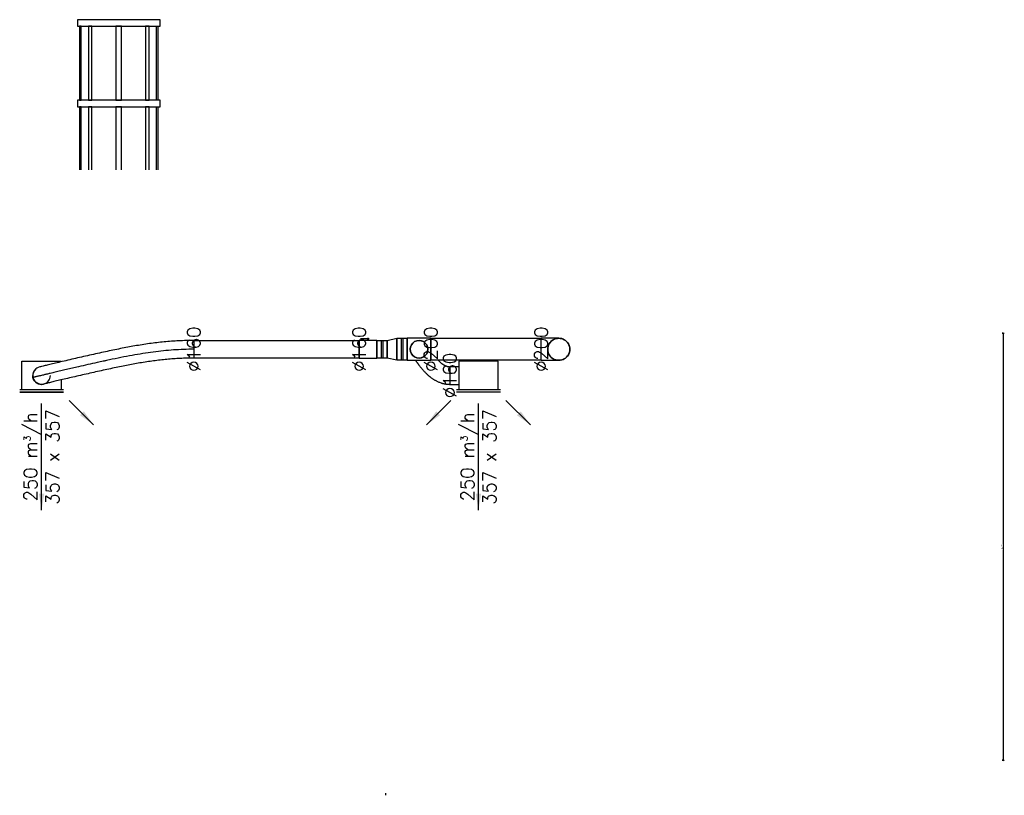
# Model space of a CAD drawing. Header units: millimetres. Extents: x 295542 to 440356, y 17772 to 133669.
# Tile 21 of 73: x 319262 to 328191, y 18087 to 25122. Entities that reach past the tile are written whole.
import ezdxf

# ---------------------------------------------------------------- set-up
doc = ezdxf.new("R2010")
doc.units = ezdxf.units.MM
doc.linetypes.add('Ciągłe', pattern=[0])
for name, color, linetype in [('0_freon', 50, 'Ciągłe'), ('FLUID-N4', 7, 'Continuous'), ('FLUID-N4-120-ARRGR', 7, 'Continuous'), ('FLUID-N4-120-DIM', 7, 'Continuous')]:
    doc.layers.add(name, color=color, linetype=linetype)
doc.styles.add('FDBES', font='simplex.shx')
doc.styles.get("Standard").update_dxf_attribs({"font": 'arial.ttf'})
doc.linetypes.add('ZIGZAG', pattern='A,0.0001,-0.2,[131,ltypeshp.shx,S=0.2,R=0,X=-0.2,Y=0],-0.4,[131,ltypeshp.shx,S=0.2,R=180,X=0.2,Y=0],-0.2', length=0.8001)
doc.dimstyles.new('FDBES', dxfattribs={"dimscale": 50, "dimtxt": 4, "dimasz": 2.5, "dimexe": 0.8, "dimexo": 2, "dimgap": 1, "dimtad": 1, "dimdsep": 46, "dimtxsty": 'FDBES', "dimcen": 2.5, "dimclrd": 4, "dimclre": 5, "dimadec": 0, "dimazin": 0, "dimtfac": 1, "dimtmove": 0, "dimatfit": 3, "dimfxl": 1, "dimarcsym": 0})
doc.dimstyles.new('Kopia2 CADKON cm', dxfattribs={"dimscale": 5, "dimtxt": 3, "dimasz": 2.5, "dimexe": 1.8, "dimexo": 5, "dimgap": 0.6, "dimtad": 1, "dimrnd": 0.5, "dimtxsty": 'Standard', "dimblk1": 'OBLIQUE', "dimblk2": 'OBLIQUE', "dimsah": 1, "dimcen": 2.5, "dimadec": 1, "dimazin": 2, "dimtfac": 1, "dimtix": 1, "dimtmove": 2, "dimatfit": 3, "dimldrblk": 'OPEN30', "dimfxl": 2, "dimfxlon": 1, "dimtfill": 1, "dimtolj": 1, "dimarcsym": 0})

# ---------------------------------------------------------------- blocks, each defined once
blk = doc.blocks.new('*U209')
at = {"color": 160, "linetype": 'Continuous', "lineweight": -2}
for p, q in [((1380.3, 0, 238), (1380.3, 0, 158)), ((1380.3, 0, 318), (1380.3, 0, 238))]:
    blk.add_line(p, q, dxfattribs=at)
at = {"color": 160, "linetype": 'Continuous', "lineweight": -2, "extrusion": (3.1659e-16, -1, -1.40831e-16)}
blk.add_ellipse((0, 0), major_axis=(-17.2, 0, 78.1), ratio=1, start_param=0, end_param=1.580603, dxfattribs=at)
at = {"color": 160, "linetype": 'Continuous', "lineweight": -2, "extrusion": (4.80672e-17, -1, 1.38198e-16)}
blk.add_ellipse((0, 0), major_axis=(-77.9, 0, -18), ratio=1, start_param=0, end_param=1.56099, dxfattribs=at)
at = {"color": 160, "linetype": 'ZIGZAG', "lineweight": -2, "ltscale": 50}
for points, knots in [([(1380.3, 0, 238), (1349.2, 0, 238), (1287.8, 0, 236.9), (1196.6, 0, 232.1), (1105.3, 0, 224.2), (1012.9, 0, 213.2), (918.5, 0, 199.3), (821.4, 0, 182.7), (720.5, 0, 163.4), (641.6, 0, 147.1), (591.9, 0, 136.5), (573.7, 0, 132.6), (546.2, 0, 126.6), (495, 0, 115.5), (419.2, 0, 98.6), (343.7, 0, 81.4), (278.9, 0, 66.5), (225, 0, 54), (173, 0, 41.8), (131.9, 0, 32.2), (100.6, 0, 24.8), (74.2, 0, 18.5), (45.6, 0, 11.7), (19.3, 0, 5.4), (-1.8, 0, 0.4), (-18.4, 0, -3.6), (-33.4, 0, -7.2), (-46.5, 0, -10.4), (-57.7, 0, -13.1), (-66.6, 0, -15.3), (-73.1, 0, -16.8), (-77.1, 0, -17.8), (-77.9, 0, -18), (-77.9, 0, -18)], [0, 0, 0, 0, 95.517434, 191.034868, 286.552302, 382.069736, 477.58717, 573.104604, 668.622038, 764.139472, 788.01883, 799.95851, 811.898189, 859.656906, 931.294981, 1002.933057, 1050.691774, 1098.450491, 1146.209208, 1193.967925, 1217.847283, 1241.726642, 1277.54568, 1313.364717, 1337.244076, 1361.123434, 1385.002793, 1408.882151, 1432.76151, 1456.640868, 1480.520227, 1504.399585, 1528.278944, 1528.278944, 1528.278944, 1528.278944]), ([(1380.3, 0, 318), (1357.3, 0, 317.8), (1311.8, 0, 317.5), (1244, 0, 314.9), (1177.1, 0, 310.8), (1110.6, 0, 305.1), (1044.4, 0, 297.9), (978, 0, 289.2), (911.5, 0, 279.3), (845.6, 0, 268.3), (780.1, 0, 256.4), (714.2, 0, 243.7), (646.7, 0, 229.9), (577.4, 0, 215.2), (506.4, 0, 199.8), (434.6, 0, 183.8), (362.4, 0, 167.5), (290.7, 0, 151), (221.2, 0, 134.9), (156.6, 0, 119.7), (99.3, 0, 106.1), (50.7, 0, 94.5), (13.3, 0, 85.5), (-13.4, 0, 79.1), (-16, 0, 78.4), (-17.3, 0, 78.1)], [0, 0, 0, 0, 6.879232, 13.65188, 20.352562, 27.015368, 33.67019, 40.35168, 47.110687, 53.832777, 60.382315, 67.106298, 74.026758, 81.185125, 88.597167, 96.189686, 103.831731, 111.662132, 119.529938, 127.050924, 134.185356, 140.916313, 147.313296, 153.591741, 160.033454, 160.033454, 160.033454, 160.033454]), ([(1380.3, 0, 158), (1359.5, 0, 157.9), (1318.2, 0, 157.6), (1256.7, 0, 155.3), (1195.9, 0, 151.7), (1135.5, 0, 146.7), (1075.1, 0, 140.3), (1014.4, 0, 132.7), (953, 0, 123.8), (891.9, 0, 113.9), (830.9, 0, 103.1), (769.7, 0, 91.5), (706.8, 0, 78.9), (642, 0, 65.4), (575.2, 0, 51.1), (507.1, 0, 36.1), (438.5, 0, 20.7), (369.5, 0, 5), (301.5, 0, -10.7), (236.1, 0, -26), (176.3, 0, -40.1), (123.5, 0, -52.6), (79.2, 0, -63.2), (45.3, 0, -71.3), (23.4, 0, -76.7), (19.3, 0, -77.6), (17.3, 0, -78.1)], [0, 0, 0, 0, 6.241431, 12.383896, 18.464382, 24.519033, 30.58338, 36.691869, 42.879615, 49.182042, 55.251876, 61.486889, 67.921429, 74.589594, 81.525581, 88.694478, 95.981053, 103.272545, 110.907175, 118.319598, 125.422251, 132.164473, 138.550255, 144.662667, 150.691628, 156.961722, 156.961722, 156.961722, 156.961722])]:
    blk.add_open_spline(points, degree=3, knots=knots, dxfattribs=at)
blk = doc.blocks.new('*U210')
at = {"color": 160, "linetype": 'Continuous', "lineweight": -2}
for p, q in [((0, 0, 51.4), (0, 0, -51.4)), ((0, 0, 80), (0, 0, 51.4)), ((0, 0, -51.4), (0, 0, -80))]:
    blk.add_line(p, q, dxfattribs=at)
at = {"color": 160, "linetype": 'ZIGZAG', "lineweight": -2, "ltscale": 50}
for points, knots in [([(-312.5, 0, 138), (-311.3, 0, 136.3), (-309, 0, 132.9), (-305.3, 0, 127.6), (-301.6, 0, 122.2), (-297.7, 0, 116.7), (-293.7, 0, 111.2), (-289.5, 0, 105.5), (-285.2, 0, 99.7), (-280.5, 0, 93.5), (-275.4, 0, 86.9), (-269.9, 0, 79.9), (-264.3, 0, 73), (-258.5, 0, 66), (-252.5, 0, 58.9), (-246.3, 0, 51.9), (-239.8, 0, 44.6), (-232.6, 0, 36.8), (-224.7, 0, 28.6), (-216.1, 0, 20), (-206.9, 0, 11.3), (-196, 0, 1.5), (-184.8, 0, -8), (-174.1, 0, -16.4), (-165, 0, -23.1), (-156.2, 0, -29.2), (-147, 0, -35.2), (-137.6, 0, -40.9), (-127.9, 0, -46.3), (-117.9, 0, -51.5), (-107, 0, -56.7), (-94.5, 0, -61.9), (-82.2, 0, -66.4), (-70.9, 0, -69.9), (-61.2, 0, -72.5), (-51.4, 0, -74.8), (-41.4, 0, -76.6), (-31.3, 0, -78.1), (-21, 0, -79.2), (-10.5, 0, -79.9), (-3.5, 0, -80), (0, 0, -80)], [0, 0, 0, 0, 0.843188, 1.69428, 2.553141, 3.418789, 4.291641, 5.170892, 6.056411, 6.964337, 8.022617, 9.068321, 10.120046, 11.177411, 12.241603, 13.31239, 14.3892, 15.541614, 16.883127, 18.202363, 19.527624, 21.039399, 22.936213, 24.237473, 25.357784, 26.483276, 27.614511, 28.75121, 29.894959, 31.046016, 32.204788, 33.598271, 35.159542, 36.184634, 37.184179, 38.192248, 39.209606, 40.235862, 41.271722, 42.317601, 43.373534, 43.373534, 43.373534, 43.373534]), ([(-107.8, 0, 138), (-105.9, 0, 136.1), (-102, 0, 132.3), (-95.5, 0, 126.2), (-88.3, 0, 119.9), (-81.3, 0, 114.2), (-75.3, 0, 109.5), (-70.3, 0, 106), (-65.4, 0, 102.6), (-60.5, 0, 99.5), (-55.6, 0, 96.5), (-50.8, 0, 93.9), (-46, 0, 91.5), (-40.9, 0, 89.1), (-35.5, 0, 86.9), (-30.3, 0, 85), (-25.9, 0, 83.7), (-22.1, 0, 82.7), (-18.4, 0, 81.9), (-14.8, 0, 81.2), (-11.1, 0, 80.7), (-7.4, 0, 80.3), (-3.7, 0, 80), (-1.2, 0, 80), (0, 0, 80)], [0, 0, 0, 0, 0.978183, 1.933891, 3.137769, 4.339275, 5.058861, 5.7548, 6.429555, 7.082817, 7.71345, 8.32169, 8.90731, 9.470492, 10.145593, 10.797991, 11.208384, 11.606793, 11.995535, 12.376066, 12.75057, 13.121587, 13.491799, 13.864048, 13.864048, 13.864048, 13.864048])]:
    blk.add_open_spline(points, degree=3, knots=knots, dxfattribs=at)
blk = doc.blocks.new('*U211')
at = {"color": 160, "linetype": 'Continuous', "lineweight": -2}
for p, q in [((-750, 0, 80), (-750, 0, -80)), ((750, 0, -80), (750, 0, 80))]:
    blk.add_line(p, q, dxfattribs=at)
at = {"color": 0, "linetype": 'ByBlock', "lineweight": -2}
for p, q in [((750, 0, -80), (-750, 0, -80)), ((-750, 0, 80), (750, 0, 80))]:
    blk.add_line(p, q, dxfattribs=at)
blk = doc.blocks.new('*U212')
at = {"color": 160, "linetype": 'Continuous', "lineweight": -3, "extrusion": (1, 0, 1.83697e-16)}
for major_axis in [(0, 0, -80), (0, 0, 80)]:
    blk.add_ellipse((0, 0), major_axis=major_axis, ratio=1, start_param=0, end_param=3.141593, dxfattribs=at)
blk = doc.blocks.new('*U213')
at = {"color": 160, "linetype": 'Continuous', "lineweight": -3, "extrusion": (1, 0, 1.83697e-16)}
for major_axis in [(0, 0, -80), (0, 0, 80)]:
    blk.add_ellipse((0, 0), major_axis=major_axis, ratio=1, start_param=0, end_param=3.141593, dxfattribs=at)
at = {"color": 160, "linetype": 'Continuous', "lineweight": -3, "extrusion": (-1, 0, -1.83697e-16)}
for major_axis in [(0, 0, 80), (0, 0, -80)]:
    blk.add_ellipse((0, 0), major_axis=major_axis, ratio=1, start_param=0, end_param=3.141593, dxfattribs=at)
blk = doc.blocks.new('*U214')
at = {"color": 160, "linetype": 'Continuous', "lineweight": -2}
for p, q in [((-47.5, 0, 80), (-47.5, 0, -80)), ((47.5, 0, -80), (47.5, 0, 80))]:
    blk.add_line(p, q, dxfattribs=at)
at = {"color": 0, "linetype": 'ByBlock', "lineweight": -2}
for p, q in [((47.5, 0, -80), (-47.5, 0, -80)), ((-47.5, 0, 80), (47.5, 0, 80))]:
    blk.add_line(p, q, dxfattribs=at)
at = {"color": 5, "linetype": 'Continuous', "lineweight": -3}
for p, q in [((-7.5, 0, -80), (-7.5, 0, 80)), ((7.5, 0, -80), (7.5, 0, 80))]:
    blk.add_line(p, q, dxfattribs=at)
blk = doc.blocks.new('*U215')
at = {"color": 160, "linetype": 'Continuous', "lineweight": -2}
for p, q in [((-80, 0, -80), (-80, 0, 80)), ((80, 0, 80), (80, 0, -80))]:
    blk.add_line(p, q, dxfattribs=at)
at = {"color": 0, "linetype": 'ByBlock', "lineweight": -2}
for p, q in [((80, 0, -80), (-80, 0, -80)), ((-80, 0, 80), (-40, 0, 80)), ((-40, 0, 80), (40, 0, 80)), ((-11.3, 0, 96), (0, 0, 96)), ((-4, 0, 99.2), (4, 0, 99.2)), ((-4, 0, 80), (-4, 0, 99.2)), ((0, 0, 96), (67.9, 0, 96)), ((4, 0, 99.2), (4, 0, 80)), ((40, 0, 80), (80, 0, 80))]:
    blk.add_line(p, q, dxfattribs=at)
blk = doc.blocks.new('*U216')
at = {"color": 160, "linetype": 'Continuous', "lineweight": -2}
for p, q in [((-47.5, 0, 100), (-47.5, 0, -100)), ((47.5, 0, -100), (47.5, 0, 100))]:
    blk.add_line(p, q, dxfattribs=at)
at = {"color": 0, "linetype": 'ByBlock', "lineweight": -2}
for p, q in [((47.5, 0, -100), (-47.5, 0, -100)), ((-47.5, 0, 100), (47.5, 0, 100))]:
    blk.add_line(p, q, dxfattribs=at)
at = {"color": 5, "linetype": 'Continuous', "lineweight": -3}
for p, q in [((-7.5, 0, -100), (-7.5, 0, 100)), ((7.5, 0, -100), (7.5, 0, 100))]:
    blk.add_line(p, q, dxfattribs=at)
blk = doc.blocks.new('*U217')
at = {"color": 160, "linetype": 'Continuous', "lineweight": -2}
for p, q in [((-42.5, 0, 100), (-42.5, 0, -100)), ((42.5, 0, -80), (42.5, 0, 80))]:
    blk.add_line(p, q, dxfattribs=at)
at = {"color": 0, "linetype": 'ByBlock', "lineweight": -2}
for p, q in [((42.5, 0, -80), (-42.5, 0, -100)), ((-42.5, 0, 100), (42.5, 0, 80))]:
    blk.add_line(p, q, dxfattribs=at)
blk = doc.blocks.new('*U218')
at = {"color": 160, "linetype": 'Continuous', "lineweight": -2}
for p, q in [((-107.5, 0, 100), (-107.5, 0)), ((-107.5, 0), (-107.5, 0, -100)), ((107.5, 0), (107.5, 0, 100)), ((107.5, 0, -100), (107.5, 0))]:
    blk.add_line(p, q, dxfattribs=at)
at = {"color": 0, "linetype": 'ByBlock', "lineweight": -2}
for p, q in [((107.5, 0, 100), (-107.5, 0, 100)), ((-107.5, 0, -100), (107.5, 0, -100))]:
    blk.add_line(p, q, dxfattribs=at)
at = {"color": 160, "linetype": 'Continuous', "lineweight": -3, "extrusion": (-1.70653e-13, 1, -4.39809e-13)}
for major_axis in [(-80, 0), (80, 0)]:
    blk.add_ellipse((0, 0), major_axis=major_axis, ratio=1, start_param=0, end_param=3.141593, dxfattribs=at)
blk = doc.blocks.new('*U219')
at = {"color": 160, "linetype": 'Continuous', "lineweight": -2}
for p, q in [((-500, 0, 100), (-500, 0, -100)), ((500, 0, -100), (500, 0, 100))]:
    blk.add_line(p, q, dxfattribs=at)
at = {"color": 0, "linetype": 'ByBlock', "lineweight": -2}
for p, q in [((500, 0, -100), (-500, 0, -100)), ((-500, 0, 100), (500, 0, 100))]:
    blk.add_line(p, q, dxfattribs=at)
blk = doc.blocks.new('*U220')
at = {"color": 0, "linetype": 'ByBlock', "lineweight": -2}
for p, q in [((130, 0, 100), (-30, 0, 100)), ((-30, 0, -100), (130, 0, -100))]:
    blk.add_line(p, q, dxfattribs=at)
at = {"color": 160, "linetype": 'Continuous', "lineweight": -2}
for p, q in [((130, 0, 100), (130, 0)), ((130, 0), (130, 0, -100))]:
    blk.add_line(p, q, dxfattribs=at)
at = {"color": 160, "linetype": 'Continuous', "lineweight": -2, "extrusion": (1.22465e-16, -1, -8.91198e-29)}
blk.add_ellipse((-30, 0), major_axis=(100, 0), ratio=1, start_param=0, end_param=3.141593, dxfattribs=at)
at = {"color": 160, "linetype": 'Continuous', "lineweight": -2, "extrusion": (1.22465e-16, -1, 8.91529e-29)}
blk.add_ellipse((-30, 0), major_axis=(-100, 0), ratio=1, start_param=0, end_param=3.141593, dxfattribs=at)
blk = doc.blocks.new('*U221')
at = {"color": 0, "linetype": 'ByBlock', "lineweight": -2}
for p, q in [((-198.5, 0), (-178.5, 0)), ((-198.5, 0, 20), (198.5, 0, 20)), ((-178.5, 0), (178.5, 0)), ((-178.5, 0, -260), (-178.5, 0, -254.8)), ((-178.5, 0, -90.4), (-178.5, 0)), ((178.5, 0, -260), (-178.5, 0, -260)), ((178.5, 0), (198.5, 0)), ((178.5, 0), (178.5, 0, -260))]:
    blk.add_line(p, q, dxfattribs=at)
at = {"color": 5, "linetype": 'Continuous', "lineweight": -3}
for p, q in [((198.5, 0, 20), (-198.5, 0, 20)), ((-198.5, 0, 20), (198.5, 0, 20))]:
    blk.add_line(p, q, dxfattribs=at)
at = {"color": 0, "linetype": 'ByBlock', "lineweight": -2, "extrusion": (1.22465e-16, -1, 6.12323e-17)}
for start_param, end_param in [(1.806388, 3.141593), (0, 1.806388)]:
    blk.add_ellipse((0, 0, -130), major_axis=(80, 0), ratio=1, start_param=start_param, end_param=end_param, dxfattribs=at)
at = {"color": 0, "linetype": 'ByBlock', "lineweight": -2, "extrusion": (7.67153e-17, 1, -3.19581e-16)}
blk.add_ellipse((0, 0, -130), major_axis=(-18.7, 0, 77.8), ratio=1, start_param=0, end_param=1.806388, dxfattribs=at)
at = {"color": 0, "linetype": 'ByBlock', "lineweight": -2, "extrusion": (-5.89953e-17, -1, 3.27134e-16)}
blk.add_ellipse((0, 0, -130), major_axis=(17.3, 0, -78.1), ratio=1, start_param=0, end_param=1.352464, dxfattribs=at)
blk = doc.blocks.new('*U222')
at = {"color": 0, "linetype": 'ByBlock', "lineweight": -2}
for p, q in [((0, 198.5), (0, 178.5)), ((0, 198.5, 20), (0, -198.5, 20)), ((0, 178.5), (0, -178.5)), ((0, 178.5, -260), (0, -178.5, -260)), ((0, 178.5), (0, 178.5, -260)), ((0, -178.5), (0, -198.5)), ((0, -178.5, -50), (0, -178.5)), ((0, -178.5, -130), (0, -178.5, -50)), ((0, -178.5, -210), (0, -178.5, -130)), ((0, -178.5, -260), (0, -178.5, -210)), ((0, -258.5, -50), (0, -178.5, -50)), ((0, -178.5, -210), (0, -258.5, -210)), ((0, -258.5, -130), (0, -258.5, -50)), ((0, -258.5, -210), (0, -258.5, -130))]:
    blk.add_line(p, q, dxfattribs=at)
at = {"color": 5, "linetype": 'Continuous', "lineweight": -3}
blk.add_line((0, 198.5, 20), (0, -198.5, 20), dxfattribs=at)
blk.add_line((0, 198.5, 20), (0, -198.5, 20), dxfattribs=at)
blk = doc.blocks.new('*U223')
at = {"color": 160, "linetype": 'Continuous', "lineweight": -3, "extrusion": (1, 5.50814e-32, 4.00186e-16)}
for major_axis in [(0, 0, -100), (0, 0, 100)]:
    blk.add_ellipse((0, 0), major_axis=major_axis, ratio=1, start_param=0, end_param=3.141593, dxfattribs=at)
at = {"color": 160, "linetype": 'Continuous', "lineweight": -2, "extrusion": (-1, -5.50814e-32, -4.00186e-16)}
for major_axis in [(0, 0, 100), (0, 0, -100)]:
    blk.add_ellipse((0, 0), major_axis=major_axis, ratio=1, start_param=0, end_param=3.141593, dxfattribs=at)
blk = doc.blocks.new('_OBLIQUE')
at = {"color": 0, "linetype": 'ByBlock'}
blk.add_line((-0.5, -0.5), (0.5, 0.5), dxfattribs=at)
blk = doc.blocks.new('*D575')
at = {"layer": '0_freon', "color": 0, "lineweight": -2}
for p, q in [((328171.9, 22277.6), (328190.9, 22277.6)), ((328181.9, 22277.6), (328181.9, 18407.6)), ((328171.9, 18407.6), (328190.9, 18407.6))]:
    blk.add_line(p, q, dxfattribs=at)
at = {"layer": '0_freon', "color": 0, "lineweight": -2, "xscale": 12.5, "yscale": 12.5, "zscale": 12.5}
for p, rotation in [((328181.9, 22277.6), 90), ((328181.9, 18407.6), 270)]:
    blk.add_blockref('_OBLIQUE', p, dxfattribs=dict(at, rotation=rotation))
at = {"layer": '0_freon', "color": 0, "insert": (328171.3, 20342.6), "char_height": 15, "attachment_point": 5, "rotation": 90, "bg_fill": 3, "box_fill_scale": 1.1, "bg_fill_color": 257, "bg_fill_transparency": 0}
blk.add_mtext('\\A1;3870', dxfattribs=at)
blk = doc.blocks.new('_Open30')
at = {"color": 0, "linetype": 'ByBlock', "lineweight": -2}
for p, q in [((-1, 0.27), (0, 0)), ((0, 0), (-1, -0.27)), ((0, 0), (-1, 0))]:
    blk.add_line(p, q, dxfattribs=at)
blk = doc.blocks.new('*U134')
at = {"color": 3, "insert": (0, 48.29), "char_height": 12, "attachment_point": 5, "rotation": 270, "style": 'FDBES'}
blk.add_mtext('250 m{\\A2;\\H0.5x;3}/h\\P357 x 357', dxfattribs=at)
blk.add_mtext('250 m{\\A2;\\H0.5x;3}/h\\P357 x 357', dxfattribs=at)
blk.add_mtext('250 m{\\A2;\\H0.5x;3}/h\\P357 x 357', dxfattribs=at)
blk.add_mtext('250 m{\\A2;\\H0.5x;3}/h\\P357 x 357', dxfattribs=at)
blk.add_mtext('250 m{\\A2;\\H0.5x;3}/h\\P357 x 357', dxfattribs=at)
blk.add_mtext('250 m{\\A2;\\H0.5x;3}/h\\P357 x 357', dxfattribs=at)
blk.add_mtext('250 m{\\A2;\\H0.5x;3}/h\\P357 x 357', dxfattribs=at)
blk.add_mtext('250 m{\\A2;\\H0.5x;3}/h\\P357 x 357', dxfattribs=at)
blk.add_mtext('250 m{\\A2;\\H0.5x;3}/h\\P357 x 357', dxfattribs=at)
blk.add_mtext('250 m{\\A2;\\H0.5x;3}/h\\P357 x 357', dxfattribs=at)
blk.add_mtext('250 m{\\A2;\\H0.5x;3}/h\\P357 x 357', dxfattribs=at)
at = {"color": 5}
blk.add_leader([(0, 96.57), (0, 0)], dimstyle='FDBES', override={"dimscale": 6, "dimclrd": 5}, dxfattribs=at)
blk.add_leader([(0, 96.57), (0, 0)], dimstyle='FDBES', override={"dimscale": 6, "dimclrd": 5}, dxfattribs=at)
blk.add_leader([(0, 96.57), (0, 0)], dimstyle='FDBES', override={"dimscale": 6, "dimclrd": 5}, dxfattribs=at)
blk.add_leader([(0, 96.57), (0, 0)], dimstyle='FDBES', override={"dimscale": 6, "dimclrd": 5}, dxfattribs=at)
blk.add_leader([(0, 96.57), (0, 0)], dimstyle='FDBES', override={"dimscale": 6, "dimclrd": 5}, dxfattribs=at)
blk.add_leader([(0, 96.57), (0, 0)], dimstyle='FDBES', override={"dimscale": 6, "dimclrd": 5}, dxfattribs=at)
blk.add_leader([(0, 96.57), (0, 0)], dimstyle='FDBES', override={"dimscale": 6, "dimclrd": 5}, dxfattribs=at)
blk.add_leader([(0, 96.57), (0, 0)], dimstyle='FDBES', override={"dimscale": 6, "dimclrd": 5}, dxfattribs=at)
blk.add_leader([(0, 96.57), (0, 0)], dimstyle='FDBES', override={"dimscale": 6, "dimclrd": 5}, dxfattribs=at)
blk.add_leader([(0, 96.57), (0, 0)], dimstyle='FDBES', override={"dimscale": 6, "dimclrd": 5}, dxfattribs=at)
blk.add_leader([(0, 96.57), (0, 0)], dimstyle='FDBES', override={"dimscale": 6, "dimclrd": 5}, dxfattribs=at)
blk = doc.blocks.new('*U135')
at = {"color": 5}
blk.add_leader([(-22.27, 22.27), (0, 0)], dimstyle='FDBES', override={"dimscale": 6, "dimclrd": 5}, dxfattribs=at)
blk.add_leader([(-22.27, 22.27), (0, 0)], dimstyle='FDBES', override={"dimscale": 6, "dimclrd": 5}, dxfattribs=at)
blk.add_leader([(-22.27, 22.27), (0, 0)], dimstyle='FDBES', override={"dimscale": 6, "dimclrd": 5}, dxfattribs=at)
blk.add_leader([(-22.27, 22.27), (0, 0)], dimstyle='FDBES', override={"dimscale": 6, "dimclrd": 5}, dxfattribs=at)
blk.add_leader([(-22.27, 22.27), (0, 0)], dimstyle='FDBES', override={"dimscale": 6, "dimclrd": 5}, dxfattribs=at)
blk.add_leader([(-22.27, 22.27), (0, 0)], dimstyle='FDBES', override={"dimscale": 6, "dimclrd": 5}, dxfattribs=at)
blk.add_leader([(-22.27, 22.27), (0, 0)], dimstyle='FDBES', override={"dimscale": 6, "dimclrd": 5}, dxfattribs=at)
blk.add_leader([(-22.27, 22.27), (0, 0)], dimstyle='FDBES', override={"dimscale": 6, "dimclrd": 5}, dxfattribs=at)
blk.add_leader([(-22.27, 22.27), (0, 0)], dimstyle='FDBES', override={"dimscale": 6, "dimclrd": 5}, dxfattribs=at)
blk.add_leader([(-22.27, 22.27), (0, 0)], dimstyle='FDBES', override={"dimscale": 6, "dimclrd": 5}, dxfattribs=at)
blk.add_leader([(-22.27, 22.27), (0, 0)], dimstyle='FDBES', override={"dimscale": 6, "dimclrd": 5}, dxfattribs=at)
blk = doc.blocks.new('*U137')
at = {"color": 3, "insert": (48.29, 0), "char_height": 12, "attachment_point": 5, "rotation": 180, "style": 'FDBES'}
blk.add_mtext('250 m{\\A2;\\H0.5x;3}/h\\P357 x 357', dxfattribs=at)
blk.add_mtext('250 m{\\A2;\\H0.5x;3}/h\\P357 x 357', dxfattribs=at)
blk.add_mtext('250 m{\\A2;\\H0.5x;3}/h\\P357 x 357', dxfattribs=at)
blk.add_mtext('250 m{\\A2;\\H0.5x;3}/h\\P357 x 357', dxfattribs=at)
blk.add_mtext('250 m{\\A2;\\H0.5x;3}/h\\P357 x 357', dxfattribs=at)
blk.add_mtext('250 m{\\A2;\\H0.5x;3}/h\\P357 x 357', dxfattribs=at)
blk.add_mtext('250 m{\\A2;\\H0.5x;3}/h\\P357 x 357', dxfattribs=at)
blk.add_mtext('250 m{\\A2;\\H0.5x;3}/h\\P357 x 357', dxfattribs=at)
blk.add_mtext('250 m{\\A2;\\H0.5x;3}/h\\P357 x 357', dxfattribs=at)
blk.add_mtext('250 m{\\A2;\\H0.5x;3}/h\\P357 x 357', dxfattribs=at)
blk.add_mtext('250 m{\\A2;\\H0.5x;3}/h\\P357 x 357', dxfattribs=at)
at = {"color": 5}
blk.add_leader([(96.57, 0), (0, 0)], dimstyle='FDBES', override={"dimscale": 6, "dimclrd": 5}, dxfattribs=at)
blk.add_leader([(96.57, 0), (0, 0)], dimstyle='FDBES', override={"dimscale": 6, "dimclrd": 5}, dxfattribs=at)
blk.add_leader([(96.57, 0), (0, 0)], dimstyle='FDBES', override={"dimscale": 6, "dimclrd": 5}, dxfattribs=at)
blk.add_leader([(96.57, 0), (0, 0)], dimstyle='FDBES', override={"dimscale": 6, "dimclrd": 5}, dxfattribs=at)
blk.add_leader([(96.57, 0), (0, 0)], dimstyle='FDBES', override={"dimscale": 6, "dimclrd": 5}, dxfattribs=at)
blk.add_leader([(96.57, 0), (0, 0)], dimstyle='FDBES', override={"dimscale": 6, "dimclrd": 5}, dxfattribs=at)
blk.add_leader([(96.57, 0), (0, 0)], dimstyle='FDBES', override={"dimscale": 6, "dimclrd": 5}, dxfattribs=at)
blk.add_leader([(96.57, 0), (0, 0)], dimstyle='FDBES', override={"dimscale": 6, "dimclrd": 5}, dxfattribs=at)
blk.add_leader([(96.57, 0), (0, 0)], dimstyle='FDBES', override={"dimscale": 6, "dimclrd": 5}, dxfattribs=at)
blk.add_leader([(96.57, 0), (0, 0)], dimstyle='FDBES', override={"dimscale": 6, "dimclrd": 5}, dxfattribs=at)
blk.add_leader([(96.57, 0), (0, 0)], dimstyle='FDBES', override={"dimscale": 6, "dimclrd": 5}, dxfattribs=at)
blk = doc.blocks.new('*U138')
at = {"color": 5}
blk.add_leader([(22.27, 22.27), (0, 0)], dimstyle='FDBES', override={"dimscale": 6, "dimclrd": 5}, dxfattribs=at)
blk.add_leader([(22.27, 22.27), (0, 0)], dimstyle='FDBES', override={"dimscale": 6, "dimclrd": 5}, dxfattribs=at)
blk.add_leader([(22.27, 22.27), (0, 0)], dimstyle='FDBES', override={"dimscale": 6, "dimclrd": 5}, dxfattribs=at)
blk.add_leader([(22.27, 22.27), (0, 0)], dimstyle='FDBES', override={"dimscale": 6, "dimclrd": 5}, dxfattribs=at)
blk.add_leader([(22.27, 22.27), (0, 0)], dimstyle='FDBES', override={"dimscale": 6, "dimclrd": 5}, dxfattribs=at)
blk.add_leader([(22.27, 22.27), (0, 0)], dimstyle='FDBES', override={"dimscale": 6, "dimclrd": 5}, dxfattribs=at)
blk.add_leader([(22.27, 22.27), (0, 0)], dimstyle='FDBES', override={"dimscale": 6, "dimclrd": 5}, dxfattribs=at)
blk.add_leader([(22.27, 22.27), (0, 0)], dimstyle='FDBES', override={"dimscale": 6, "dimclrd": 5}, dxfattribs=at)
blk.add_leader([(22.27, 22.27), (0, 0)], dimstyle='FDBES', override={"dimscale": 6, "dimclrd": 5}, dxfattribs=at)
blk.add_leader([(22.27, 22.27), (0, 0)], dimstyle='FDBES', override={"dimscale": 6, "dimclrd": 5}, dxfattribs=at)
blk.add_leader([(22.27, 22.27), (0, 0)], dimstyle='FDBES', override={"dimscale": 6, "dimclrd": 5}, dxfattribs=at)
blk = doc.blocks.new('*U139')
at = {"color": 5}
blk.add_leader([(22.27, -22.27), (0, 0)], dimstyle='FDBES', override={"dimscale": 6, "dimclrd": 5}, dxfattribs=at)
blk.add_leader([(22.27, -22.27), (0, 0)], dimstyle='FDBES', override={"dimscale": 6, "dimclrd": 5}, dxfattribs=at)
blk.add_leader([(22.27, -22.27), (0, 0)], dimstyle='FDBES', override={"dimscale": 6, "dimclrd": 5}, dxfattribs=at)
blk.add_leader([(22.27, -22.27), (0, 0)], dimstyle='FDBES', override={"dimscale": 6, "dimclrd": 5}, dxfattribs=at)
blk.add_leader([(22.27, -22.27), (0, 0)], dimstyle='FDBES', override={"dimscale": 6, "dimclrd": 5}, dxfattribs=at)
blk.add_leader([(22.27, -22.27), (0, 0)], dimstyle='FDBES', override={"dimscale": 6, "dimclrd": 5}, dxfattribs=at)
blk.add_leader([(22.27, -22.27), (0, 0)], dimstyle='FDBES', override={"dimscale": 6, "dimclrd": 5}, dxfattribs=at)
blk.add_leader([(22.27, -22.27), (0, 0)], dimstyle='FDBES', override={"dimscale": 6, "dimclrd": 5}, dxfattribs=at)
blk.add_leader([(22.27, -22.27), (0, 0)], dimstyle='FDBES', override={"dimscale": 6, "dimclrd": 5}, dxfattribs=at)
blk.add_leader([(22.27, -22.27), (0, 0)], dimstyle='FDBES', override={"dimscale": 6, "dimclrd": 5}, dxfattribs=at)
blk.add_leader([(22.27, -22.27), (0, 0)], dimstyle='FDBES', override={"dimscale": 6, "dimclrd": 5}, dxfattribs=at)

msp = doc.modelspace()

# ---------------------------------------------------------------- linework, layer by layer
for points in [[(320534.745, 25121.754), (319785.877, 25121.754), (319785.877, 25061.754), (320534.745, 25061.754)], [(319805.877, 24390.754), (319818.541, 24390.754), (319818.541, 25061.754), (319805.877, 25061.754)], [(319885.36, 24390.754), (319918.024, 24390.754), (319918.024, 25061.754), (319885.36, 25061.754)], [(320133.979, 24390.754), (320186.643, 24390.754), (320186.643, 25061.754), (320133.979, 25061.754)], [(320402.332, 24390.754), (320434.996, 24390.754), (320434.996, 25061.754), (320402.332, 25061.754)], [(320514.745, 24390.754), (320502.08, 24390.754), (320502.08, 25061.754), (320514.745, 25061.754)], [(320534.745, 24390.754), (319785.877, 24390.754), (319785.877, 24330.754), (320534.745, 24330.754)]]:
    msp.add_lwpolyline(points, close=True)
for points in [[(319818.541, 23759.038), (319818.541, 24330.754), (319805.877, 24330.754), (319805.877, 23759.038)], [(319918.024, 23759.038), (319918.024, 24330.754), (319885.36, 24330.754), (319885.36, 23759.038)], [(320186.643, 23759.038), (320186.643, 24330.754), (320133.979, 24330.754), (320133.979, 23759.038)], [(320434.996, 23759.038), (320434.996, 24330.754), (320402.332, 24330.754), (320402.332, 23759.038)], [(320502.08, 23759.038), (320502.08, 24330.754), (320514.745, 24330.754), (320514.745, 23759.038)], [(322582.36, 18087.362), (322582.36, 18107.362)]]:
    msp.add_lwpolyline(points)

# ---------------------------------------------------------------- block references
at = {"layer": 'FLUID-N4', "color": 160, "linetype": 'Continuous', "extrusion": (-1.22465e-16, -1, 1.83697e-16), "rotation": 180}
for name, p in [('*U217', (322638.696, -36435.353, -22132.562)), ('*U216', (322728.696, -36435.353, -22132.562)), ('*U218', (322883.696, -36435.353, -22132.562)), ('*U219', (323491.196, -36435.353, -22132.562)), ('*U211', (321591.196, -36435.353, -22132.562)), ('*U214', (322548.696, -36435.353, -22132.562))]:
    msp.add_blockref(name, p, dxfattribs=at)
at = {"layer": 'FLUID-N4', "color": 160, "linetype": 'Continuous', "extrusion": (1.22465e-16, -1, 3.67394e-16), "rotation": 180}
for name, p in [('*U220', (324121.196, -36405.353, -22132.562)), ('*U221', (319460.93, -37123.104, -21764.562))]:
    msp.add_blockref(name, p, dxfattribs=at)
at = {"layer": 'FLUID-N4', "color": 160, "linetype": 'Continuous', "extrusion": (2.16489e-16, 1, -4.00186e-16), "rotation": 270}
msp.add_blockref('*U223', (-324151.196, -34775.353, 22132.562), dxfattribs=at)
at = {"layer": 'FLUID-N4', "color": 160, "linetype": 'Continuous', "extrusion": (0, 1, -1.83697e-16)}
for name, p, rotation in [('*U209', (-319460.93, -36864.604, 21894.562), 180), ('*U212', (-322883.696, -36632.853, 22132.562), 270), ('*U213', (-322883.696, -36760.353, 22132.562), 270), ('*U210', (-323163.987, -37127.86, 21894.562), 180)]:
    msp.add_blockref(name, p, dxfattribs=dict(at, rotation=rotation))
at = {"layer": 'FLUID-N4', "color": 160, "linetype": 'Continuous', "extrusion": (1.22465e-16, 1, -6.12323e-17), "rotation": 360}
msp.add_blockref('*U215', (-322421.196, -36435.353, 22132.562), dxfattribs=at)
at = {"layer": 'FLUID-N4', "color": 160, "linetype": 'Continuous', "extrusion": (-1.83697e-16, -1, 3.06162e-16), "rotation": 270}
msp.add_blockref('*U222', (323422.487, -37127.86, -21764.562), dxfattribs=at)
at = {"layer": 'FLUID-N4-120-ARRGR', "xscale": 10, "yscale": 10, "zscale": 10}
for name, p, rotation in [('*U134', (319460.93, 21639.562, -37123.104), 180), ('*U135', (319710.141, 21668.851, -37123.104), 180), ('*U139', (323173.276, 21668.851, -37127.86), 270), ('*U137', (323422.487, 21639.562, -37127.86), 270), ('*U138', (323671.698, 21668.851, -37127.86), 270)]:
    msp.add_blockref(name, p, dxfattribs=dict(at, rotation=rotation))

# ---------------------------------------------------------------- texts
at = {"layer": 'FLUID-N4-120-DIM', "color": 3, "char_height": 120, "attachment_point": 5, "rotation": 90, "style": 'FDBES'}
for s, insert in [('∅160\\P', (320841.196, 22132.562, -36435.353)), ('∅160\\P', (320841.196, 22132.562, -36435.353)), ('∅160\\P', (322341.196, 22132.562, -36435.353)), ('∅200\\P', (322991.196, 22132.562, -36435.353)), ('∅200\\P', (323991.196, 22132.562, -36435.353)), ('∅160\\P', (323163.987, 21894.562, -37127.86))]:
    msp.add_mtext(s, dxfattribs=dict(at, insert=insert))

# ---------------------------------------------------------------- dimensions: what is measured, and where the dimension line sits
at = {"layer": '0_freon'}
dim = msp.add_linear_dim(base=(328181.95, 18407.562), p1=(327012.127, 22277.562), p2=(327161.95, 18407.562), angle=90, dimstyle='Kopia2 CADKON cm', dxfattribs=at)
dim.commit()
dim.dimension.update_dxf_attribs({"geometry": '*D575', "text_midpoint": (328171.286, 20342.562)})

doc.saveas('drawing.dxf')
